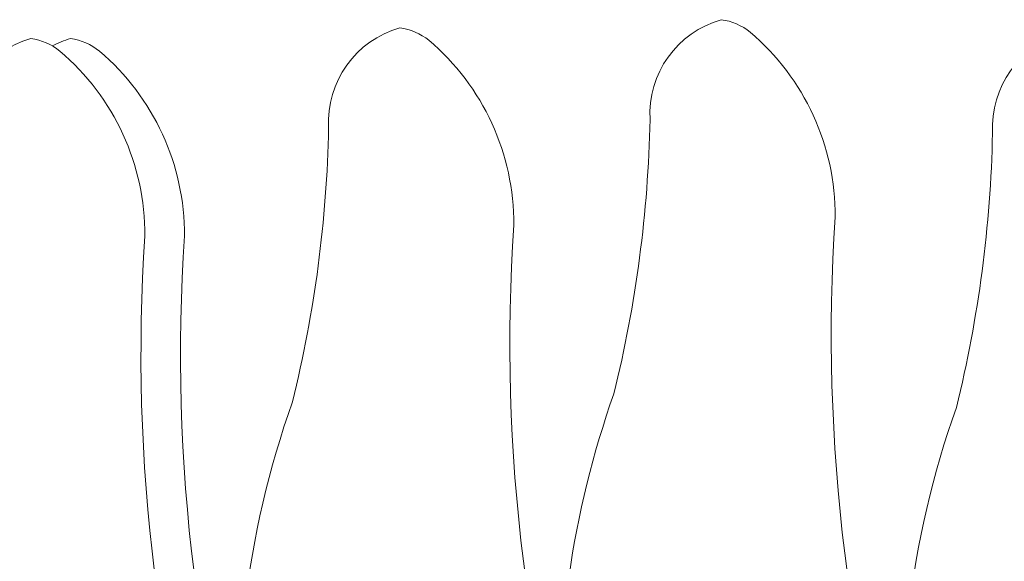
# Model space of a CAD drawing. Header units: metres. Extents: x 779 to 7046, y -512 to 9570.
# Tile 164 of 256: x 2475.62 to 2480.47, y -211.06 to -208.39. Entities that reach past the tile are written whole.
import ezdxf

# ---------------------------------------------------------------- set-up
doc = ezdxf.new("R2010")
doc.units = ezdxf.units.M
doc.linetypes.add('CIĄGłA', pattern=[0])
doc.layers.add('PDF _Geometria', color=7, linetype='Continuous')
doc.layers.add('ZP_Zieleń', color=252, linetype='Continuous', lineweight=5)

# ---------------------------------------------------------------- blocks, each defined once
blk = doc.blocks.new('B-B')
at = {"layer": 'ZP_Zieleń', "linetype": 'CIĄGłA'}
for points, elevation in [([(25.2327, -71.7821, -0.111333), (27.2879, -71.6468, 0.05564), (28.6498, -71.5744, -0.350731), (29.1986, -71.8296, -0.133833), (29.1641, -71.9814, -0.220952), (28.3447, -72.5602, 0.0963), (25.1992, -73.5627, -0.023751), (24.89, -73.7489)], -10.04), ([(29.1826, -71.939, -0.050236), (29.2343, -72.0212, -0.133833), (29.1998, -72.173, -0.220952), (28.3804, -72.7518, 0.0963), (25.2349, -73.7544, -0.023751), (24.9257, -73.9405)], -10.04), ([(25.5792, -73.5759, 0.001923), (25.6186, -73.5602, -0.111333), (27.6738, -73.4248, 0.05564), (29.0357, -73.3525, -0.350731), (29.5845, -73.6076, -0.133833), (29.55, -73.7595, -0.220952), (28.7306, -74.3383, 0.0963), (25.5851, -75.3408, -0.02746), (25.2261, -75.5533)], -3077917.2191), ([(26.162, -75.0526, -0.099346), (28.0028, -74.9752, 0.05564), (29.3647, -74.9028, -0.350731), (29.9136, -75.158, -0.133833), (29.8791, -75.3098, -0.220952), (29.0597, -75.8886, 0.0963), (25.9142, -76.8911, -0.03018), (25.5184, -77.1225, -0.03018)], -10.04), ([(25.9396, -76.8773, 0.012201), (26.1913, -76.7826, -0.111333), (28.2465, -76.6473, 0.05564), (29.6084, -76.5749, -0.350731), (30.1572, -76.8301, -0.133833), (30.1227, -76.9819, -0.220952), (29.3033, -77.5607, 0.0963), (26.1578, -78.5633, -0.14155), (24.1472, -79.2032, 0.057707), (22.4575, -79.4459, -0.296754), (20.428, -78.9809, -0.147159), (20.362, -78.8529), (20.3095, -78.5708, -0.306794), (20.4215, -78.3138), (21.157, -77.8483)], -3077917.2191)]:
    blk.add_lwpolyline(points, format="xyb", dxfattribs=dict(at, elevation=elevation))

msp = doc.modelspace()

# ---------------------------------------------------------------- block references
at = {"layer": 'PDF _Geometria', "linetype": 'CIĄGłA', "rotation": 79.44877770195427}
msp.add_blockref('B-B', (2399.7141, -224.034, 10.04), dxfattribs=at)

doc.saveas('drawing.dxf')
